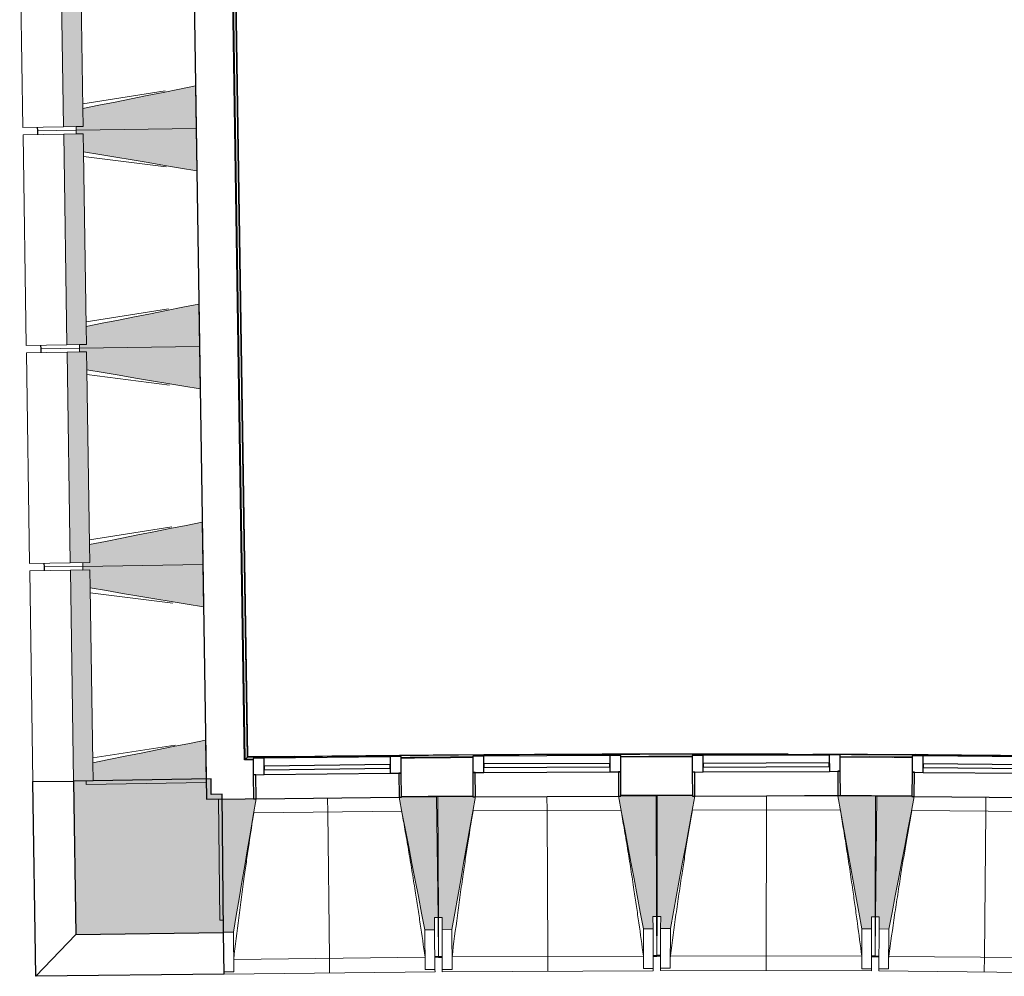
# Model space of a CAD drawing. Header units: millimetres. Extents: x -2845 to 74565, y -36590 to 13748.
# Tile 5 of 33: x 29153 to 33214, y -21270 to -17323. Entities that reach past the tile are written whole.
import ezdxf

# ---------------------------------------------------------------- set-up
doc = ezdxf.new("R2010")
doc.units = ezdxf.units.MM
for name, color, linetype, lineweight in [('A-FLOR', 7, 'Continuous', 25), ('A-FLOR-HRAL', 7, 'Continuous', 18), ('A-GENM', 7, 'Continuous', 18), ('A-GLAZ', 7, 'Continuous', 25), ('A-WALL', 7, 'Continuous', 25), ('A-WALL-PATT', 7, 'Continuous', 25), ('I-WALL', 7, 'Continuous', 25), ('MUR', 7, 'Continuous', 25), ('S-BEAM', 7, 'Continuous', 18)]:
    doc.layers.add(name, color=color, linetype=linetype, lineweight=lineweight)

# ---------------------------------------------------------------- blocks, each defined once
blk = doc.blocks.new('20_MUR PREFA_01 - MODULE_01 B-3165811-2021_015_1111_DCE_1_50_N0 FINI_CFO_AL SPE')
at = {"layer": 'A-GENM'}
for p, q in [((0, 722.1), (0, 661.4)), ((0, 661.4), (0, 58.5)), ((0, 0.7), (0, 58.5))]:
    blk.add_line(p, q, dxfattribs=at)
blk = doc.blocks.new('Murs 5 - Murs 1-3191041-2021_015_1111_DCE_1_50_N0 FINI_CFO_AL SPE')
at = {"layer": 'A-WALL-PATT', "true_color": 0x787878}
blk.add_hatch(color=8, dxfattribs=at).paths.add_polyline_path([(-23784.6, -21097.2), (-23175.4, -21090.2), (-23182.1, -20519), (-23226.5, -20519), (-23227.5, -20455.8), (-23794.3, -20464.5), (-23790.2, -20730.1)])
at = {"layer": 'A-WALL'}
for p, q in [((-23227.5, -20455.8), (-23794.3, -20464.5)), ((-23794.3, -20464.5), (-23784.6, -21097.2)), ((-23226.5, -20519.5), (-23227.5, -20455.8)), ((-23182.1, -20519), (-23226.5, -20519.5)), ((-23175.4, -21090.2), (-23182.1, -20519)), ((-23784.6, -21097.2), (-23175.4, -21090.2))]:
    blk.add_line(p, q, dxfattribs=at)
at = {"layer": 'MUR'}
for p, q in [((-23962, -20467.1), (-23794.3, -20464.5)), ((-23949.7, -21270.4), (-23962, -20467.1)), ((-23784.6, -21097.2), (-23949.7, -21270.4)), ((-23173.4, -21261.3), (-23175.4, -21090.2)), ((-23173.4, -21261.3), (-23949.7, -21270.4))]:
    blk.add_line(p, q, dxfattribs=at)
blk = doc.blocks.new('B02_DC_STR_rvt-1-2021_015_1111_DCE_1_50_N0 FINI_CFO_AL SPE')
at = {"layer": 'S-BEAM', "lineweight": 5, "true_color": 0x787878}
for points in [[(-23835.7, -17764.9), (-23755.1, -17763.6), (-23768.4, -16893.7), (-23849.1, -16895), (-23837.7, -17633.4)], [(-23783.6, -17779.1), (-23289, -17771.5), (-23291.7, -17596.5), (-23756.2, -17689.2), (-23755.1, -17763.6), (-23783.8, -17764.1)], [(-23286.3, -17946.4), (-23289, -17771.5), (-23783.6, -17779.1), (-23783.4, -17794.1), (-23754.6, -17794.1), (-23753.5, -17868.1), (-23287.2, -17946.3)], [(-23821.9, -18664.7), (-23741.3, -18663.5), (-23754.6, -17793.6), (-23835.3, -17794.8), (-23822.9, -18601.1)], [(-23769.8, -18678.9), (-23275.2, -18671.4), (-23277.9, -18496.4), (-23742.4, -18589.1), (-23741.3, -18663.5), (-23770, -18663.9), (-23769.9, -18671.4)], [(-23272.5, -18846.3), (-23275.2, -18671.4), (-23769.8, -18678.9), (-23769.6, -18693.9), (-23740.8, -18693.9), (-23739.7, -18768), (-23287.2, -18843.9)], [(-23808.1, -19564.6), (-23727.5, -19563.4), (-23740.8, -18693.5), (-23821.5, -18694.7), (-23808.1, -19563.4)], [(-23756, -19578.8), (-23261.4, -19571.3), (-23264.1, -19396.3), (-23728.6, -19489), (-23727.5, -19563.4), (-23756.2, -19563.8), (-23756.1, -19568.8)], [(-23258.7, -19746.2), (-23261.4, -19571.3), (-23756, -19578.8), (-23755.8, -19593.8), (-23727, -19593.8), (-23725.9, -19667.8), (-23261.4, -19745.8)], [(-23794.3, -20464.5), (-23713.7, -20463.3), (-23727, -19593.4), (-23807.7, -19594.6), (-23794.3, -20463.3)], [(-23742.2, -20478.7), (-23247.6, -20471.1), (-23250.3, -20296.2), (-23714.8, -20388.8), (-23713.7, -20463.3), (-23742.4, -20463.7), (-23742.3, -20471.1)], [(-23175.4, -21088.1), (-23135.4, -21087.6), (-23041.9, -20538.4), (-23051.9, -20538.4), (-23051.9, -20537.8), (-23196.8, -20539.5), (-23191, -21038.3), (-23176, -21038.3), (-23175.5, -21087.6)], [(-22345.5, -21078.5), (-22305.5, -21078), (-22305.5, -21028), (-22291.1, -21027.8), (-22296.9, -20529.1), (-22441.8, -20530.7), (-22441.8, -20531.4), (-22451.7, -20531.5), (-22355.3, -21028)], [(-22274.1, -21077.9), (-22234.1, -21077.7), (-22136.8, -20529.2), (-22146.8, -20529.2), (-22147.2, -20528.5), (-22291.7, -20529.2), (-22289.3, -21028), (-22274.3, -21028), (-22274.1, -21077.7)], [(-21444.1, -21074), (-21404.1, -21073.9), (-21404.1, -21023.9), (-21389.4, -21023.8), (-21391.7, -20525), (-21536.6, -20525.7), (-21536.6, -20526.4), (-21546.6, -20526.4), (-21453.5, -21023.9)], [(-21332.7, -21073.1), (-21232, -20527.3), (-21241.6, -20527.3), (-21242.1, -20524.5), (-21386.5, -20524.2), (-21387.6, -21023), (-21372.6, -21023), (-21372.6, -21073)], [(-20502.7, -21075), (-20502.6, -21025), (-20487.6, -21025), (-20486.5, -20526.2), (-20641.5, -20525.9), (-20542.7, -21074.9), (-20528, -21074.9)], [(-20431.3, -21075.5), (-20326.4, -20528.3), (-20336.4, -20528.3), (-20336.4, -20527.6), (-20481.3, -20526.2), (-20485.9, -21025), (-20470.9, -21025.1), (-20470.9, -21075.1)]]:
    blk.add_hatch(color=8, dxfattribs=at).paths.add_polyline_path(points)
at = {"layer": 'A-FLOR'}
for p, q in [((-23944.1, -17766.5), (-23943.9, -17781.5)), ((-23943.9, -17781.5), (-23943.7, -17796.5)), ((-23930.3, -18666.4), (-23930.1, -18681.4)), ((-23930.1, -18681.4), (-23929.9, -18696.4)), ((-23916.5, -19566.3), (-23916.3, -19581.3)), ((-23916.3, -19581.3), (-23916.1, -19596.3)), ((-22289.2, -21189.9), (-22304.2, -21190.1)), ((-22304.2, -21190.8), (-22273.6, -21190.5)), ((-22288.6, -21190.6), (-22289.2, -21190.6)), ((-22273.6, -21190), (-22288.6, -21190.1)), ((-21388.6, -21185.9), (-21403.6, -21186)), ((-21403.6, -21186.4), (-21373, -21186.4)), ((-21388, -21186.4), (-21388.6, -21186.4)), ((-21373, -21185.1), (-21388, -21185.1)), ((-20488, -21187.1), (-20503, -21187.1)), ((-20472.4, -21188.6), (-20503, -21188.4)), ((-20503, -21188.4), (-20472.4, -21188.6))]:
    blk.add_line(p, q, dxfattribs=at)
at = {"layer": 'S-BEAM'}
for p, q in [((-23849.1, -16895), (-23835.7, -17764.9)), ((-24016.8, -16897.5), (-24003.4, -17767.4)), ((-23756.2, -17688.6), (-23767.3, -16968.7)), ((-23756.5, -17669.7), (-23417, -17616.2)), ((-23289, -17771.5), (-23291.7, -17596.5)), ((-23756.2, -17689.2), (-23755.1, -17763.6)), ((-23755.1, -17763.6), (-23756.2, -17689.2)), ((-23835.7, -17764.9), (-24003.4, -17767.4)), ((-23943.9, -17781.5), (-23944.1, -17766.5)), ((-23783.6, -17779.1), (-23943.9, -17781.5)), ((-23943.9, -17781.5), (-23783.6, -17779.1)), ((-23943.7, -17796.5), (-23943.9, -17781.5)), ((-23835.7, -17764.9), (-23755.1, -17763.6)), ((-23755.1, -17763.6), (-23783.8, -17764.1)), ((-23783.8, -17764.1), (-23783.6, -17779.1)), ((-23783.6, -17779.1), (-23289, -17771.5)), ((-23289, -17771.5), (-23783.6, -17779.1)), ((-23783.6, -17779.1), (-23783.4, -17794.1)), ((-23286.3, -17946.4), (-23289, -17771.5)), ((-24003, -17797.4), (-23835.3, -17794.8)), ((-24003, -17797.4), (-23989.6, -18667.3)), ((-23754.6, -17793.6), (-23835.3, -17794.8)), ((-23835.3, -17794.8), (-23821.9, -18664.7)), ((-23783.4, -17794.1), (-23754.6, -17793.6)), ((-23754.6, -17793.6), (-23753.5, -17868.1)), ((-23753.5, -17868.1), (-23754.6, -17793.6)), ((-23742.4, -18588.5), (-23753.5, -17868.6)), ((-23412.2, -17930.6), (-23753.2, -17887.5)), ((-23742.7, -18569.6), (-23403.2, -18516.1)), ((-23275.2, -18671.4), (-23277.9, -18496.4)), ((-23742.4, -18589.1), (-23741.3, -18663.5)), ((-23741.3, -18663.5), (-23742.4, -18589.1)), ((-23821.9, -18664.7), (-23989.6, -18667.3)), ((-23930.1, -18681.4), (-23930.3, -18666.4)), ((-23769.8, -18678.9), (-23930.1, -18681.4)), ((-23930.1, -18681.4), (-23769.8, -18678.9)), ((-23929.9, -18696.4), (-23930.1, -18681.4)), ((-23821.9, -18664.7), (-23741.3, -18663.5)), ((-23741.3, -18663.5), (-23770, -18663.9)), ((-23770, -18663.9), (-23769.8, -18678.9)), ((-23769.8, -18678.9), (-23275.2, -18671.4)), ((-23275.2, -18671.4), (-23769.8, -18678.9)), ((-23769.8, -18678.9), (-23769.6, -18693.9)), ((-23272.5, -18846.3), (-23275.2, -18671.4)), ((-23989.2, -18697.3), (-23821.5, -18694.7)), ((-23989.2, -18697.3), (-23975.8, -19567.2)), ((-23740.8, -18693.5), (-23821.5, -18694.7)), ((-23821.5, -18694.7), (-23808.1, -19564.6)), ((-23769.6, -18693.9), (-23740.8, -18693.5)), ((-23740.8, -18693.5), (-23739.7, -18768)), ((-23739.7, -18768), (-23740.8, -18693.5)), ((-23728.6, -19488.4), (-23739.7, -18768.5)), ((-23398.4, -18830.5), (-23739.4, -18787.4)), ((-23261.4, -19571.3), (-23264.1, -19396.3)), ((-23728.9, -19469.5), (-23389.4, -19416)), ((-23728.6, -19489), (-23727.5, -19563.4)), ((-23727.5, -19563.4), (-23728.6, -19489)), ((-23808.1, -19564.6), (-23975.8, -19567.2)), ((-23916.3, -19581.3), (-23916.5, -19566.3)), ((-23808.1, -19564.6), (-23727.5, -19563.4)), ((-23727.5, -19563.4), (-23756.2, -19563.8)), ((-23756.2, -19563.8), (-23756, -19578.8)), ((-23756, -19578.8), (-23261.4, -19571.3)), ((-23261.4, -19571.3), (-23756, -19578.8)), ((-23258.7, -19746.2), (-23261.4, -19571.3)), ((-23975.4, -19597.2), (-23807.7, -19594.6)), ((-23975.4, -19597.2), (-23962, -20467.1)), ((-23756, -19578.8), (-23916.3, -19581.3)), ((-23916.3, -19581.3), (-23756, -19578.8)), ((-23916.1, -19596.3), (-23916.3, -19581.3)), ((-23727, -19593.4), (-23807.7, -19594.6)), ((-23807.7, -19594.6), (-23794.3, -20464.5)), ((-23756, -19578.8), (-23755.8, -19593.8)), ((-23755.8, -19593.8), (-23727, -19593.4)), ((-23727, -19593.4), (-23725.9, -19667.8)), ((-23725.9, -19667.8), (-23727, -19593.4)), ((-23714.8, -20388.3), (-23725.8, -19668.4)), ((-23384.6, -19730.3), (-23725.6, -19687.3)), ((-23247.6, -20471.1), (-23250.3, -20296.2)), ((-23715.1, -20369.4), (-23375.6, -20315.9)), ((-23714.8, -20388.8), (-23713.7, -20463.3)), ((-23713.7, -20463.3), (-23714.8, -20388.8)), ((-23794.3, -20464.5), (-23962, -20467.1)), ((-23794.3, -20464.5), (-23713.7, -20463.3)), ((-23713.7, -20463.3), (-23742.4, -20463.7)), ((-23742.4, -20463.7), (-23742.2, -20478.7)), ((-23742.2, -20478.7), (-23247.6, -20471.1)), ((-23051.9, -20537.8), (-23196.8, -20539.5)), ((-23196.8, -20539.5), (-23191, -21038.3)), ((-22296.9, -20529.1), (-22441.8, -20530.7)), ((-22291.1, -21027.8), (-22296.9, -20529.1)), ((-22146.8, -20528.5), (-22291.7, -20529.2)), ((-22291.7, -20529.2), (-22289.3, -21028)), ((-21391.7, -20525), (-21536.7, -20525.7)), ((-21389.4, -21023.8), (-21391.7, -20525)), ((-21386.5, -20524.2), (-21387.6, -21023)), ((-21241.6, -20524.5), (-21386.5, -20524.2)), ((-21231.6, -20525.1), (-21231.5, -20524.5)), ((-20936.5, -20525.9), (-20641.4, -20526.6)), ((-20486.5, -20526.2), (-20641.5, -20525.9)), ((-20487.6, -21025), (-20486.5, -20526.2)), ((-20481.3, -20526.2), (-20485.9, -21025)), ((-20336.4, -20527.6), (-20481.3, -20526.2)), ((-22440.9, -20589.2), (-23051.4, -20596.3)), ((-21536.2, -20584.2), (-22146.6, -20587)), ((-20631.4, -20584.4), (-21241.9, -20583)), ((-19726.6, -20591.7), (-20337.1, -20586)), ((-23191, -21038.3), (-23176, -21038.1)), ((-23176, -21038.1), (-23175.4, -21088.1)), ((-22306.1, -21028), (-22291.1, -21027.8)), ((-22305.5, -21078), (-22306.1, -21028)), ((-22291.1, -21027.8), (-22289.2, -21189.9)), ((-22289.3, -21028), (-22274.3, -21027.9)), ((-22288.6, -21190.1), (-22289.3, -21028)), ((-22274.3, -21027.9), (-22274.1, -21077.9)), ((-21404.4, -21023.9), (-21389.4, -21023.8)), ((-21404.1, -21073.9), (-21404.4, -21023.9)), ((-21389.4, -21023.8), (-21388.6, -21185.9)), ((-21388, -21185.1), (-21387.6, -21023)), ((-21387.6, -21023), (-21372.6, -21023)), ((-21372.6, -21023), (-21372.7, -21073)), ((-20502.7, -21075), (-20502.6, -21025)), ((-20502.6, -21025), (-20487.6, -21025)), ((-20487.6, -21025), (-20488, -21187.1)), ((-20487.4, -21187.1), (-20485.9, -21025)), ((-20485.9, -21025), (-20470.9, -21025.1)), ((-20470.9, -21025.1), (-20471.3, -21075.1)), ((-22345.5, -21078.5), (-22305.5, -21078)), ((-22345.5, -21078.5), (-22343.6, -21242.7)), ((-22305.5, -21078), (-22303.6, -21242.2)), ((-22274.1, -21077.9), (-22234.1, -21077.7)), ((-22273.3, -21242.1), (-22274.1, -21077.9)), ((-22233.3, -21241.9), (-22234.1, -21077.7)), ((-21444.1, -21074), (-21404.1, -21073.9)), ((-21444.1, -21074), (-21443.4, -21238.3)), ((-21404.1, -21073.9), (-21403.4, -21238.1)), ((-21373.1, -21237.2), (-21372.7, -21073)), ((-21372.7, -21073), (-21332.7, -21073.1)), ((-21333.1, -21237.3), (-21332.7, -21073.1)), ((-20542.7, -21074.9), (-20543.1, -21239.1)), ((-20542.7, -21074.9), (-20502.7, -21075)), ((-20502.7, -21075), (-20503.1, -21239.2)), ((-20472.9, -21239.3), (-20471.3, -21075.1)), ((-20471.3, -21075.1), (-20431.3, -21075.5)), ((-20432.9, -21239.7), (-20431.3, -21075.5)), ((-23175.4, -21088.1), (-23135.4, -21087.6)), ((-23133.5, -21251.8), (-23135.4, -21087.6)), ((-23133.9, -21200.3), (-22344.4, -21191.1)), ((-22304.2, -21192.2), (-22289.2, -21192)), ((-22289.2, -21190.6), (-22289.2, -21192)), ((-22288.6, -21192.2), (-22288.6, -21190.6)), ((-22288.6, -21192.2), (-22273.6, -21192.1)), ((-22233.3, -21190.4), (-21443.8, -21186.7)), ((-21403.6, -21188.1), (-21388.6, -21188)), ((-21388.6, -21186.4), (-21388.6, -21188)), ((-21388, -21187.2), (-21388, -21186.4)), ((-21388, -21187.2), (-21373, -21187.2)), ((-21332.7, -21185.7), (-20543.2, -21187.5)), ((-20503, -21189.2), (-20488, -21189.2)), ((-20488, -21188.5), (-20488, -21189.2)), ((-20487.4, -21189.2), (-20487.4, -21188.5)), ((-20487.4, -21189.2), (-20472.4, -21189.3)), ((-20432.1, -21188.1), (-19642.7, -21195.4)), ((-22303.6, -21242.2), (-22343.6, -21242.7)), ((-22343.6, -21242.7), (-22343.6, -21242.4)), ((-22303.6, -21242.2), (-22303.5, -21251.2)), ((-22233.3, -21241.9), (-22273.3, -21242.1)), ((-22273.3, -21251.2), (-22273.3, -21242.1)), ((-22233.3, -21241.7), (-22233.3, -21241.9)), ((-21443.4, -21238.3), (-21443.4, -21238)), ((-21403.4, -21238.1), (-21443.4, -21238.3)), ((-21403.4, -21238.1), (-21403.3, -21247.1)), ((-21333.1, -21237.3), (-21373.1, -21237.2)), ((-21373.1, -21246.3), (-21373.1, -21237.2)), ((-21333.1, -21237.1), (-21333.1, -21237.3)), ((-20543.1, -21239.1), (-20543.1, -21238.8)), ((-20503.1, -21239.2), (-20543.1, -21239.1)), ((-20503.1, -21239.2), (-20503.1, -21248.2)), ((-20432.9, -21239.7), (-20472.9, -21239.3)), ((-20472.9, -21248.4), (-20472.9, -21239.3)), ((-20432.8, -21239.5), (-20432.9, -21239.7)), ((-23133.5, -21251.8), (-23173.5, -21252.3)), ((-23173.4, -21261.3), (-22303.5, -21251.2)), ((-23133.5, -21251.6), (-23133.5, -21251.8)), ((-22273.3, -21251.2), (-21403.3, -21247.1)), ((-21373.1, -21246.3), (-20503.1, -21248.2)), ((-20472.9, -21248.4), (-19603, -21256.4))]:
    blk.add_line(p, q, dxfattribs=at)
at = {"layer": 'S-BEAM', "flags": 128}
for points in [[(-23291.7, -17596.5), (-23358, -17609.7), (-23424.4, -17623), (-23490.8, -17636.2), (-23557.1, -17649.4), (-23623.5, -17662.7), (-23689.8, -17675.9), (-23756.2, -17689.2)], [(-23753.5, -17868.1), (-23686.7, -17879.3), (-23620, -17890.5), (-23553.3, -17901.7), (-23486.5, -17912.9), (-23419.8, -17924), (-23353, -17935.2), (-23286.3, -17946.4)], [(-23277.9, -18496.4), (-23344.2, -18509.6), (-23410.6, -18522.9), (-23477, -18536.1), (-23543.3, -18549.3), (-23609.7, -18562.6), (-23676, -18575.8), (-23742.4, -18589.1)], [(-23739.7, -18768), (-23672.9, -18779.2), (-23606.2, -18790.4), (-23539.4, -18801.5), (-23472.7, -18812.7), (-23406, -18823.9), (-23339.2, -18835.1), (-23272.5, -18846.3)], [(-23264.1, -19396.3), (-23330.4, -19409.5), (-23396.8, -19422.8), (-23463.2, -19436), (-23529.5, -19449.2), (-23595.9, -19462.5), (-23662.2, -19475.7), (-23728.6, -19489)], [(-23725.9, -19667.8), (-23659.1, -19679), (-23592.4, -19690.2), (-23525.6, -19701.4), (-23458.9, -19712.6), (-23392.2, -19723.8), (-23325.4, -19735), (-23258.7, -19746.2)], [(-23250.3, -20296.2), (-23316.6, -20309.4), (-23383, -20322.6), (-23449.3, -20335.9), (-23515.7, -20349.1), (-23582.1, -20362.4), (-23648.4, -20375.6), (-23714.8, -20388.8)], [(-23135.4, -21087.6), (-23123.7, -21018.9), (-23112, -20950.2), (-23100.3, -20881.4), (-23088.6, -20812.7), (-23076.9, -20743.9), (-23065.2, -20675.2), (-23053.5, -20606.5), (-23041.8, -20537.7)], [(-22451.9, -20530.9), (-22438.6, -20599.3), (-22425.3, -20667.8), (-22412, -20736.2), (-22398.7, -20804.7), (-22385.4, -20873.1), (-22372.1, -20941.6), (-22358.8, -21010), (-22345.5, -21078.5)], [(-22234.1, -21077.7), (-22221.9, -21009.1), (-22209.8, -20940.4), (-22197.6, -20871.8), (-22185.4, -20803.1), (-22173.2, -20734.5), (-22161, -20665.8), (-22148.9, -20597.1), (-22136.7, -20528.5)], [(-21546.7, -20525.7), (-21533.9, -20594.3), (-21521, -20662.8), (-21508.2, -20731.3), (-21495.4, -20799.9), (-21482.6, -20868.4), (-21469.8, -20937), (-21456.9, -21005.5), (-21444.1, -21074)], [(-21332.7, -21073.1), (-21320.1, -21004.5), (-21307.4, -20936), (-21294.8, -20867.4), (-21282.1, -20798.8), (-21269.5, -20730.2), (-21256.8, -20661.7), (-21244.1, -20593.1), (-21232, -20527.3)], [(-20641.5, -20525.9), (-20629.1, -20594.5), (-20616.8, -20663.1), (-20604.5, -20731.7), (-20592.1, -20800.4), (-20579.8, -20869), (-20567.4, -20937.6), (-20555.1, -21006.3), (-20542.7, -21074.9)], [(-20431.3, -21075.5), (-20418.2, -21007), (-20405.1, -20938.5), (-20392, -20870.1), (-20378.8, -20801.6), (-20365.7, -20733.1), (-20352.6, -20664.6), (-20339.4, -20596.1), (-20326.3, -20527.7)], [(-23133.9, -21200.3), (-23133.8, -21210.5), (-23133.7, -21220.8), (-23133.7, -21231), (-23133.6, -21241.3), (-23133.5, -21251.6)], [(-22343.6, -21242.4), (-22343.8, -21232.1), (-22343.9, -21221.9), (-22344.1, -21211.6), (-22344.3, -21201.3), (-22344.4, -21191.1)], [(-22233.3, -21190.4), (-22233.3, -21200.6), (-22233.3, -21210.9), (-22233.3, -21221.2), (-22233.3, -21231.4), (-22233.3, -21241.7)], [(-21443.4, -21238), (-21443.5, -21227.7), (-21443.6, -21217.5), (-21443.7, -21207.2), (-21443.7, -21196.9), (-21443.8, -21186.7)], [(-21332.7, -21185.7), (-21332.8, -21196), (-21332.9, -21206.3), (-21332.9, -21216.5), (-21333, -21226.8), (-21333.1, -21237.1)], [(-20543.1, -21238.8), (-20543.2, -21228.6), (-20543.2, -21218.3), (-20543.2, -21208), (-20543.2, -21197.8), (-20543.2, -21187.5)], [(-20432.1, -21188.1), (-20432.3, -21198.4), (-20432.4, -21208.7), (-20432.6, -21218.9), (-20432.7, -21229.2), (-20432.8, -21239.5)]]:
    blk.add_lwpolyline(points, dxfattribs=at)
at = {"layer": 'S-BEAM'}
for points, knots in [([(-22344.4, -21191.1), (-22350.9, -21145.6), (-22360.8, -21077.4), (-22374.5, -20986.5), (-22386, -20912.6), (-22398.8, -20833.2), (-22413, -20748.1), (-22427.1, -20666.7), (-22436.6, -20613.8), (-22441.1, -20589.2)], [0, 0, 0, 0, 0.2222222, 0.3333333, 0.4444444, 0.5833333, 0.7222222, 0.8611111, 0.9816328, 0.9816328, 0.9816328, 0.9816328]), ([(-22146.5, -20587), (-22153.4, -20628.7), (-22163.8, -20693.1), (-22177.2, -20780.4), (-22188.2, -20854.4), (-22199.5, -20934), (-22215.2, -21047.9), (-22226.2, -21133.4), (-22233.3, -21190.4)], [0.0183454, 0.0183454, 0.0183454, 0.0183454, 0.2222222, 0.3333333, 0.4444444, 0.5833333, 0.7222222, 1, 1, 1, 1]), ([(-21443.8, -21186.7), (-21449.9, -21141.1), (-21459.4, -21072.8), (-21472.5, -20981.9), (-21483.5, -20907.9), (-21495.7, -20828.4), (-21509.3, -20743.2), (-21522.8, -20661.7), (-21532, -20608.8), (-21536.3, -20584.2)], [0, 0, 0, 0, 0.2222222, 0.3333333, 0.4444444, 0.5833333, 0.7222222, 0.8611111, 0.9816328, 0.9816328, 0.9816328, 0.9816328]), ([(-21241.8, -20583), (-21249, -20624.6), (-21259.8, -20689), (-21273.7, -20776.2), (-21285.2, -20850), (-21297.2, -20929.7), (-21313.6, -21043.4), (-21325.2, -21128.8), (-21332.7, -21185.7)], [0.0183454, 0.0183454, 0.0183454, 0.0183454, 0.2222222, 0.3333333, 0.4444444, 0.5833333, 0.7222222, 1, 1, 1, 1]), ([(-20543.2, -21187.5), (-20549, -21141.9), (-20558, -21073.6), (-20570.4, -20982.5), (-20580.9, -20908.5), (-20592.6, -20828.9), (-20605.6, -20743.6), (-20618.6, -20662), (-20627.3, -20609), (-20631.5, -20584.4)], [0, 0, 0, 0, 0.2222222, 0.3333333, 0.4444444, 0.5833333, 0.7222222, 0.8611111, 0.9816328, 0.9816328, 0.9816328, 0.9816328]), ([(-20337, -20586), (-20344.5, -20627.6), (-20355.7, -20691.9), (-20370.3, -20779), (-20382.3, -20852.8), (-20394.8, -20932.3), (-20412, -21046), (-20424.2, -21131.2), (-20432.1, -21188.1)], [0.0183454, 0.0183454, 0.0183454, 0.0183454, 0.2222222, 0.3333333, 0.4444444, 0.5833333, 0.7222222, 1, 1, 1, 1]), ([(-23051.3, -20596.3), (-23057.9, -20638), (-23067.8, -20702.5), (-23080.6, -20789.9), (-23091, -20863.9), (-23101.9, -20943.7), (-23116.7, -21057.7), (-23127.2, -21143.2), (-23133.9, -21200.3)], [0.0183454, 0.0183454, 0.0183454, 0.0183454, 0.2222222, 0.3333333, 0.4444444, 0.5833333, 0.7222222, 1, 1, 1, 1])]:
    blk.add_open_spline(points, degree=3, knots=knots, dxfattribs=at)
at = {"layer": 'MUR', "color": 5, "lineweight": 25, "true_color": 0x0000ff}
blk.add_blockref('Murs 5 - Murs 1-3191041-2021_015_1111_DCE_1_50_N0 FINI_CFO_AL SPE', (0, 0), dxfattribs=at)
at = {"layer": 'S-BEAM', "color": 5, "lineweight": 25, "true_color": 0x0000ff}
for p, rotation in [((-22746.8, -20534.3), 180.6653118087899), ((-21841.7, -20527.1), 180.2680427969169), ((-20936.5, -20525.2), 179.8707737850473), ((-20031.3, -20530.4), 179.4735047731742)]:
    blk.add_blockref('20_MUR PREFA_01 - MODULE_01 B-3165811-2021_015_1111_DCE_1_50_N0 FINI_CFO_AL SPE', p, dxfattribs=dict(at, rotation=rotation))
blk = doc.blocks.new('XXX_VIDE FENETRE - 590-389517-2021_015_1111_DCE_1_50_N0 FINI_CFO_AL SPE')
at = {"layer": 'A-GLAZ'}
for p, q in [((-305.1, 0), (-305.1, -100)), ((-295.1, 0), (-305.1, 0)), ((295.1, 0), (-295.1, 0)), ((-295.1, -100), (-295.1, 0)), ((305.1, 0), (295.1, 0)), ((295.1, 0), (295.1, -100)), ((305.1, -100), (305.1, 0)), ((-305.1, -100), (-295.1, -100)), ((-260.1, -100), (-305.1, -100)), ((-305.1, -100), (-305.1, -167.5)), ((-260.1, -167.5), (-260.1, -100)), ((260.1, -100), (-260.1, -100)), ((260.1, -100), (260.1, -167.5)), ((305.1, -100), (260.1, -100)), ((295.1, -100), (305.1, -100)), ((305.1, -167.5), (305.1, -100)), ((-305.1, -167.5), (-260.1, -167.5)), ((-260.1, -167.5), (260.1, -167.5)), ((260.1, -167.5), (305.1, -167.5))]:
    blk.add_line(p, q, dxfattribs=at)
at = {"layer": 'A-GLAZ', "color": 173, "true_color": 0x5c63b1}
for p, q in [((260.1, -120), (-260.1, -120)), ((-260.1, -120), (-260.1, -135)), ((260.1, -135), (260.1, -120)), ((-260.1, -135), (260.1, -135))]:
    blk.add_line(p, q, dxfattribs=at)
blk = doc.blocks.new('Garde-corps - Garde-corps-505471-2021_015_1111_DCE_1_50_N0 FINI_CFO_AL SPE')
at = {"layer": 'A-FLOR-HRAL'}
for p, q in [((-23086, -20374.6), (-23179.6, -14274.3)), ((-23079, -20367.4), (-23172.4, -14281.4)), ((-23077.3, -20365.6), (-23170.6, -14283.1)), ((-23075.7, -20363.9), (-23168.9, -14284.7)), ((-23053.8, -20374.2), (-23086, -20374.6)), ((-23053.8, -20374.5), (-23086, -20374.6)), ((-22881.9, -20361.4), (-23075.7, -20364)), ((-22498.8, -20361.8), (-23075.7, -20363.9)), ((-22194.8, -20367.9), (-22206.1, -20368)), ((-21242.4, -20361.3), (-21421.4, -20361.5)), ((-21305.3, -20364.3), (-21317.5, -20364.3)), ((-20334.9, -20364.6), (-20632.1, -20365.7)), ((-20334.9, -20364.3), (-20512.2, -20363.2)), ((-20416.3, -20366.8), (-20428.3, -20366.7))]:
    blk.add_line(p, q, dxfattribs=at)
at = {"layer": 'A-FLOR-HRAL', "flags": 128}
for points in [[(-23086, -20374.6), (-23086.1, -20374.7), (-23086.4, -20375), (-23086.8, -20375.4), (-23087.3, -20376), (-23087.9, -20376.5), (-23088.4, -20377.1), (-23089, -20377.7)], [(-23079, -20367.4), (-23082.5, -20371), (-23086, -20374.6)], [(-23075.7, -20363.9), (-23075.7, -20364), (-23075.8, -20364), (-23075.9, -20364.2), (-23076.1, -20364.4), (-23076.3, -20364.6), (-23076.5, -20364.8), (-23076.7, -20365), (-23076.9, -20365.2), (-23077.1, -20365.4), (-23077.3, -20365.6)], [(-20066.6, -20360.7), (-20319.7, -20353.9), (-20757, -20355.5)]]:
    blk.add_lwpolyline(points, dxfattribs=at)
at = {"layer": 'A-FLOR-HRAL'}
for radius, start, end in [(130446.8, 87.310169, 90.815427), (130448.6, 89.835073, 90.814662), (130439.7, 90.406296, 90.536372), (130448.6, 89.336655, 89.7902)]:
    blk.add_arc((-21222.6, -150801), radius, start, end, dxfattribs=at)
blk = doc.blocks.new('B02_ARC_rvt-1-2021_015_1111_DCE_1_50_N0 FINI_CFO_AL SPE')
at = {"layer": 'I-WALL'}
for p, q in [((-23342.6, -14273.6), (-23246.5, -20540)), ((-23089, -20377.7), (-23182.7, -14271.4)), ((-23053.8, -20377.2), (-23089, -20377.7)), ((-23246.5, -20540), (-23086.5, -20537.6)), ((-23086.5, -20537.6), (-23051.9, -20537.1)), ((-20631.4, -20524.5), (-20631.4, -20525.6))]:
    blk.add_line(p, q, dxfattribs=at)
for radius, start, end in [(130436.7, 90.406299, 90.536369), (130436.7, 90.008684, 90.138261), (130436.7, 89.610089, 89.740641), (130276.7, 90.406468, 90.536211), (130276.7, 90.008366, 90.138102), (130276.7, 89.610257, 89.739993)]:
    blk.add_arc((-21222.6, -150801), radius, start, end, dxfattribs=at)
at = {"layer": 'MUR'}
blk.add_line((-20631.4, -20525.6), (-20778.9, -20525.1), dxfattribs=at)
at = {"layer": 'A-FLOR-HRAL', "lineweight": 18}
blk.add_blockref('Garde-corps - Garde-corps-505471-2021_015_1111_DCE_1_50_N0 FINI_CFO_AL SPE', (0, 0), dxfattribs=at)
at = {"layer": 'A-GLAZ', "lineweight": 18}
for p, rotation in [((-22746.8, -20535), 180.6653118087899), ((-21841.7, -20527.8), 180.2680427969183), ((-20936.5, -20525.9), 180.2680427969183), ((-20031.3, -20531.1), 179.4735047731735)]:
    blk.add_blockref('XXX_VIDE FENETRE - 590-389517-2021_015_1111_DCE_1_50_N0 FINI_CFO_AL SPE', p, dxfattribs=dict(at, rotation=rotation))

msp = doc.modelspace()

# ---------------------------------------------------------------- block references
at = {"lineweight": 5}
for name in ['B02_DC_STR_rvt-1-2021_015_1111_DCE_1_50_N0 FINI_CFO_AL SPE', 'B02_ARC_rvt-1-2021_015_1111_DCE_1_50_N0 FINI_CFO_AL SPE']:
    msp.add_blockref(name, (53169.3, 0), dxfattribs=at)

doc.saveas('drawing.dxf')
